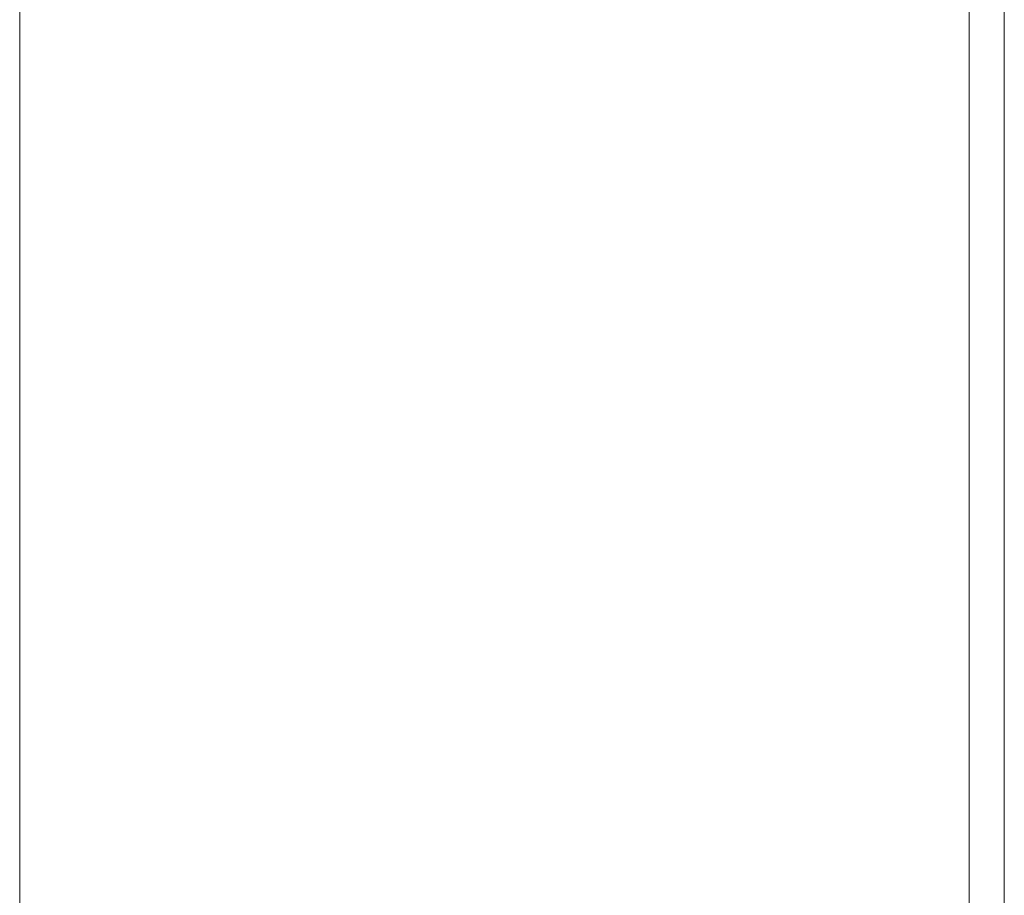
# Model space of a CAD drawing. Header units: millimetres. Extents: x -16331 to -10174, y -4135 to -3584.
# Tile 215 of 256: x -10365.125 to -10364.845, y -3951.847 to -3951.598. Entities that reach past the tile are written whole.
import ezdxf

# ---------------------------------------------------------------- set-up
doc = ezdxf.new("R2010")
doc.units = ezdxf.units.MM
for name, color, linetype, lineweight in [('I-WALL', 7, 'Continuous', 5), ('IFC-IfcWall-Contorno', 250, 'Continuous', 5), ('IFC-IfcWallStandardCase-Contorno', 250, 'Continuous', 5), ('IFC-Sapata-Contorno', 253, 'Continuous', 5)]:
    doc.layers.add(name, color=color, linetype=linetype, lineweight=lineweight)

msp = doc.modelspace()

# ---------------------------------------------------------------- linework, layer by layer
at = {"layer": 'I-WALL', "lineweight": 5}
msp.add_line((-10364.84485, -3950.41518), (-10364.84485, -3952.33518), dxfattribs=at)
at = {"layer": 'IFC-IfcWall-Contorno', "lineweight": 5}
msp.add_line((-10364.84485, -3950.41518), (-10364.84485, -3952.01518), dxfattribs=at)
at = {"layer": 'IFC-IfcWallStandardCase-Contorno', "lineweight": 5}
for p, q in [((-10364.84486, -3952.01517), (-10364.84486, -3951.41518)), ((-10364.85485, -3951.43493), (-10364.85485, -3952.01517))]:
    msp.add_line(p, q, dxfattribs=at)
at = {"layer": 'IFC-Sapata-Contorno', "lineweight": 5}
msp.add_line((-10365.12486, -3951.11517), (-10365.12486, -3952.31517), dxfattribs=at)

doc.saveas('drawing.dxf')
